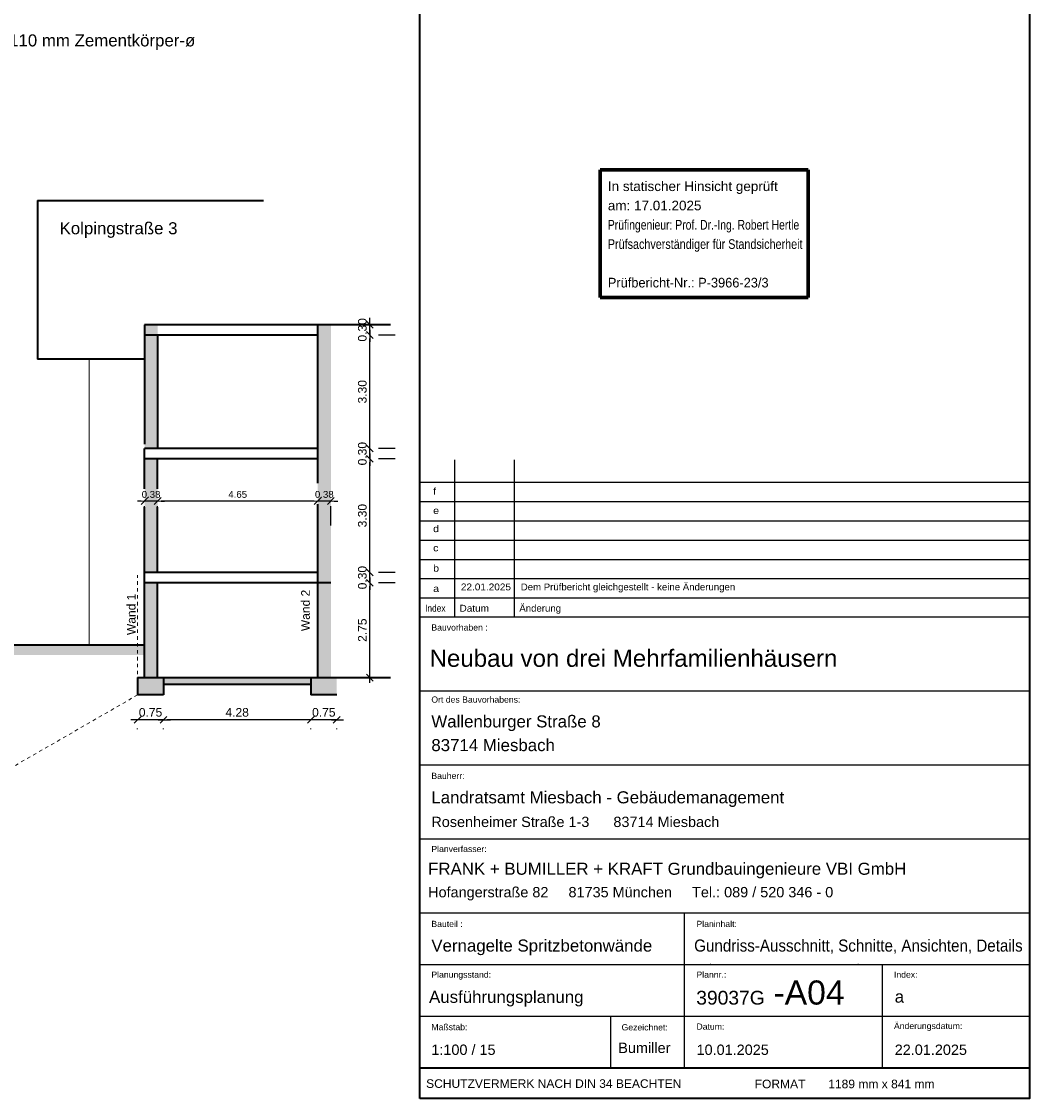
# Model space of a CAD drawing. Header units: metres. Extents: x 0 to 118, y 1 to 83.
# Tile 25 of 36: x 89 to 118, y 1 to 32. Entities that reach past the tile are written whole.
import ezdxf

# ---------------------------------------------------------------- set-up
doc = ezdxf.new("R2010")
doc.units = ezdxf.units.M
doc.linetypes.add('DURCHG', pattern=[0])
doc.linetypes.add('PUNKTE', pattern=[0.15, 0.05, -0.1])
for name, color, linetype in [('Gel_nde', 7, 'Continuous'), ('GEOMETRIE', 7, 'Continuous'), ('MAKET', 7, 'Continuous'), ('Nachbargeb_ude', 7, 'Continuous'), ('Schriftfeld', 7, 'Continuous'), ('TEXTE', 7, 'Continuous')]:
    doc.layers.add(name, color=color, linetype=linetype)
doc.styles.add('Arial', font='arial.ttf')
doc.dimstyles.new('ISBSTRICH4E', dxfattribs={"dimtxt": 0.25, "dimasz": 0.1, "dimexe": 0.25, "dimexo": 1, "dimgap": 0.09, "dimtad": 1, "dimzin": 0, "dimdsep": 46, "dimtxsty": 'Arial', "dimblk": 'ID4', "dimblk1": 'ID4', "dimblk2": 'ID4', "dimsah": 1, "dimcen": 0.09, "dimdle": 0.15, "dimclrd": 7, "dimclre": 7, "dimclrt": 7, "dimazin": 0, "dimtfac": 1, "dimtdec": 4, "dimtix": 1, "dimtmove": 2, "dimatfit": 3, "dimfxl": 1, "dimtvp": 0.004, "dimtolj": 1, "dimtzin": 0, "dimarcsym": 0})
doc.dimstyles.new('ISBSTRICH6E', dxfattribs={"dimtxt": 0.2, "dimasz": 0.1, "dimexe": 0.15, "dimexo": 1.1, "dimgap": 0.09, "dimtad": 1, "dimzin": 0, "dimdsep": 46, "dimtxsty": 'Arial', "dimblk": 'ID6', "dimblk1": 'ID6', "dimblk2": 'ID6', "dimsah": 1, "dimcen": 0.09, "dimdle": 0.15, "dimclrd": 7, "dimclre": 7, "dimclrt": 7, "dimazin": 0, "dimtfac": 1, "dimtdec": 4, "dimtix": 1, "dimtmove": 2, "dimatfit": 3, "dimfxl": 1, "dimtvp": 0.005, "dimtolj": 1, "dimtzin": 0, "dimarcsym": 0})

# ---------------------------------------------------------------- blocks, each defined once
blk = doc.blocks.new('ID6')
at = {"color": 7, "linetype": 'DURCHG', "lineweight": 18}
for p, q in [((-1, -1), (1, 1)), ((1.5, 0), (-1, 0))]:
    blk.add_line(p, q, dxfattribs=at)
blk = doc.blocks.new('*D84')
at = {"layer": 'Defpoints', "color": 0}
for p in [(97.416, 18.283), (97.796, 18.283), (97.416, 17.895)]:
    blk.add_point(p, dxfattribs=at)
at = {"layer": 'MAKET', "color": 7, "lineweight": -2}
for p, q in [((97.316, 17.895), (97.216, 17.895)), ((97.796, 17.895), (97.416, 17.895)), ((97.896, 17.895), (97.996, 17.895)), ((97.416, 17.183), (97.416, 17.745)), ((97.796, 17.183), (97.796, 17.745))]:
    blk.add_line(p, q, dxfattribs=at)
at = {"layer": 'MAKET', "color": 7, "lineweight": -2, "xscale": 0.1, "yscale": 0.1, "zscale": 0.1}
blk.add_blockref('ID6', (97.416, 17.895), dxfattribs=at)
at = {"layer": 'MAKET', "color": 7, "lineweight": -2, "xscale": 0.1, "yscale": 0.1, "zscale": 0.1, "rotation": 180}
blk.add_blockref('ID6', (97.796, 17.895), dxfattribs=at)
at = {"layer": 'MAKET', "color": 7, "insert": (97.606, 18.087), "char_height": 0.2, "attachment_point": 5, "style": 'Arial'}
blk.add_mtext('\\A1;0.38', dxfattribs=at)
blk = doc.blocks.new('*D85')
at = {"layer": 'Defpoints', "color": 0}
for p in [(92.765, 18.252), (97.416, 18.283), (92.765, 17.895)]:
    blk.add_point(p, dxfattribs=at)
at = {"layer": 'MAKET', "color": 7, "lineweight": -2}
for p, q in [((97.316, 17.895), (92.865, 17.895)), ((92.765, 17.152), (92.765, 17.745)), ((97.416, 17.183), (97.416, 17.745))]:
    blk.add_line(p, q, dxfattribs=at)
at = {"layer": 'MAKET', "color": 7, "lineweight": -2, "xscale": 0.1, "yscale": 0.1, "zscale": 0.1, "rotation": 180}
blk.add_blockref('ID6', (92.765, 17.895), dxfattribs=at)
at = {"layer": 'MAKET', "color": 7, "lineweight": -2, "xscale": 0.1, "yscale": 0.1, "zscale": 0.1}
blk.add_blockref('ID6', (97.416, 17.895), dxfattribs=at)
at = {"layer": 'MAKET', "color": 7, "insert": (95.091, 18.087), "char_height": 0.2, "attachment_point": 5, "style": 'Arial'}
blk.add_mtext('\\A1;4.65', dxfattribs=at)
blk = doc.blocks.new('*D86')
at = {"layer": 'Defpoints', "color": 0}
for p in [(92.385, 18.252), (92.765, 18.252), (92.385, 17.895)]:
    blk.add_point(p, dxfattribs=at)
at = {"layer": 'MAKET', "color": 7, "lineweight": -2}
for p, q in [((92.285, 17.895), (92.185, 17.895)), ((92.765, 17.895), (92.385, 17.895)), ((92.865, 17.895), (92.965, 17.895)), ((92.385, 17.152), (92.385, 17.745)), ((92.765, 17.152), (92.765, 17.745))]:
    blk.add_line(p, q, dxfattribs=at)
at = {"layer": 'MAKET', "color": 7, "lineweight": -2, "xscale": 0.1, "yscale": 0.1, "zscale": 0.1}
blk.add_blockref('ID6', (92.385, 17.895), dxfattribs=at)
at = {"layer": 'MAKET', "color": 7, "lineweight": -2, "xscale": 0.1, "yscale": 0.1, "zscale": 0.1, "rotation": 180}
blk.add_blockref('ID6', (92.765, 17.895), dxfattribs=at)
at = {"layer": 'MAKET', "color": 7, "insert": (92.575, 18.087), "char_height": 0.2, "attachment_point": 5, "style": 'Arial'}
blk.add_mtext('\\A1;0.38', dxfattribs=at)
blk = doc.blocks.new('ID4')
at = {"color": 7, "linetype": 'DURCHG', "lineweight": 25}
for p, q in [((-1, -1), (1, 1)), ((1.5, 0), (-1, 0))]:
    blk.add_line(p, q, dxfattribs=at)
blk = doc.blocks.new('*D87')
at = {"layer": 'Defpoints', "color": 0}
for p in [(98.929, 23.016), (99.528, 23.016), (98.662, 22.716)]:
    blk.add_point(p, dxfattribs=at)
at = {"layer": 'MAKET', "color": 7, "lineweight": -2}
for p, q in [((98.929, 23.116), (98.929, 23.216)), ((98.528, 23.016), (98.679, 23.016)), ((98.929, 22.716), (98.929, 23.016)), ((98.929, 22.616), (98.929, 22.516)), ((99.662, 22.716), (99.179, 22.716))]:
    blk.add_line(p, q, dxfattribs=at)
at = {"layer": 'MAKET', "color": 7, "lineweight": -2, "xscale": 0.1, "yscale": 0.1, "zscale": 0.1}
for p, rotation in [((98.929, 23.016), 270), ((98.929, 22.716), 90)]:
    blk.add_blockref('ID4', p, dxfattribs=dict(at, rotation=rotation))
at = {"layer": 'MAKET', "color": 7, "insert": (98.711, 22.866), "char_height": 0.25, "attachment_point": 5, "rotation": 90, "style": 'Arial'}
blk.add_mtext('\\A1;0.30', dxfattribs=at)
blk = doc.blocks.new('*D88')
at = {"layer": 'Defpoints', "color": 0}
for p in [(98.662, 22.716), (98.929, 22.716), (98.662, 19.421)]:
    blk.add_point(p, dxfattribs=at)
at = {"layer": 'MAKET', "color": 7, "lineweight": -2}
for p, q in [((98.929, 19.521), (98.929, 22.616)), ((99.662, 22.716), (99.179, 22.716)), ((99.662, 19.421), (99.179, 19.421))]:
    blk.add_line(p, q, dxfattribs=at)
at = {"layer": 'MAKET', "color": 7, "lineweight": -2, "xscale": 0.1, "yscale": 0.1, "zscale": 0.1}
for p, rotation in [((98.929, 22.716), 90), ((98.929, 19.421), 270)]:
    blk.add_blockref('ID4', p, dxfattribs=dict(at, rotation=rotation))
at = {"layer": 'MAKET', "color": 7, "insert": (98.711, 21.069), "char_height": 0.25, "attachment_point": 5, "rotation": 90, "style": 'Arial'}
blk.add_mtext('\\A1;3.30', dxfattribs=at)
blk = doc.blocks.new('*D89')
at = {"layer": 'Defpoints', "color": 0}
for p in [(98.662, 19.421), (98.929, 19.421), (98.662, 19.121)]:
    blk.add_point(p, dxfattribs=at)
at = {"layer": 'MAKET', "color": 7, "lineweight": -2}
for p, q in [((98.929, 19.521), (98.929, 19.621)), ((98.929, 19.121), (98.929, 19.421)), ((99.662, 19.421), (99.179, 19.421)), ((99.662, 19.121), (99.179, 19.121)), ((98.929, 19.021), (98.929, 18.921))]:
    blk.add_line(p, q, dxfattribs=at)
at = {"layer": 'MAKET', "color": 7, "lineweight": -2, "xscale": 0.1, "yscale": 0.1, "zscale": 0.1}
for p, rotation in [((98.929, 19.421), 270), ((98.929, 19.121), 90)]:
    blk.add_blockref('ID4', p, dxfattribs=dict(at, rotation=rotation))
at = {"layer": 'MAKET', "color": 7, "insert": (98.711, 19.271), "char_height": 0.25, "attachment_point": 5, "rotation": 90, "style": 'Arial'}
blk.add_mtext('\\A1;0.30', dxfattribs=at)
blk = doc.blocks.new('*D90')
at = {"layer": 'Defpoints', "color": 0}
for p in [(98.662, 19.121), (98.929, 19.121), (98.662, 15.821)]:
    blk.add_point(p, dxfattribs=at)
at = {"layer": 'MAKET', "color": 7, "lineweight": -2}
for p, q in [((99.662, 19.121), (99.179, 19.121)), ((98.929, 15.921), (98.929, 19.021)), ((99.662, 15.821), (99.179, 15.821))]:
    blk.add_line(p, q, dxfattribs=at)
at = {"layer": 'MAKET', "color": 7, "lineweight": -2, "xscale": 0.1, "yscale": 0.1, "zscale": 0.1}
for p, rotation in [((98.929, 19.121), 90), ((98.929, 15.821), 270)]:
    blk.add_blockref('ID4', p, dxfattribs=dict(at, rotation=rotation))
at = {"layer": 'MAKET', "color": 7, "insert": (98.711, 17.471), "char_height": 0.25, "attachment_point": 5, "rotation": 90, "style": 'Arial'}
blk.add_mtext('\\A1;3.30', dxfattribs=at)
blk = doc.blocks.new('*D91')
at = {"layer": 'Defpoints', "color": 0}
for p in [(98.662, 15.821), (98.929, 15.821), (98.662, 15.521)]:
    blk.add_point(p, dxfattribs=at)
at = {"layer": 'MAKET', "color": 7, "lineweight": -2}
for p, q in [((98.929, 15.921), (98.929, 16.021)), ((98.929, 15.521), (98.929, 15.821)), ((99.662, 15.821), (99.179, 15.821)), ((98.929, 15.421), (98.929, 15.321)), ((99.662, 15.521), (99.179, 15.521))]:
    blk.add_line(p, q, dxfattribs=at)
at = {"layer": 'MAKET', "color": 7, "lineweight": -2, "xscale": 0.1, "yscale": 0.1, "zscale": 0.1}
for p, rotation in [((98.929, 15.821), 270), ((98.929, 15.521), 90)]:
    blk.add_blockref('ID4', p, dxfattribs=dict(at, rotation=rotation))
at = {"layer": 'MAKET', "color": 7, "insert": (98.711, 15.671), "char_height": 0.25, "attachment_point": 5, "rotation": 90, "style": 'Arial'}
blk.add_mtext('\\A1;0.30', dxfattribs=at)
blk = doc.blocks.new('*D92')
at = {"layer": 'Defpoints', "color": 0}
for p in [(98.662, 15.521), (98.929, 15.521), (99.528, 12.766)]:
    blk.add_point(p, dxfattribs=at)
at = {"layer": 'MAKET', "color": 7, "lineweight": -2}
for p, q in [((98.929, 12.866), (98.929, 15.421)), ((99.662, 15.521), (99.179, 15.521)), ((98.528, 12.766), (98.679, 12.766))]:
    blk.add_line(p, q, dxfattribs=at)
at = {"layer": 'MAKET', "color": 7, "lineweight": -2, "xscale": 0.1, "yscale": 0.1, "zscale": 0.1}
for p, rotation in [((98.929, 15.521), 90), ((98.929, 12.766), 270)]:
    blk.add_blockref('ID4', p, dxfattribs=dict(at, rotation=rotation))
at = {"layer": 'MAKET', "color": 7, "insert": (98.711, 14.144), "char_height": 0.25, "attachment_point": 5, "rotation": 90, "style": 'Arial'}
blk.add_mtext('\\A1;2.75', dxfattribs=at)
blk = doc.blocks.new('*D93')
at = {"layer": 'Defpoints', "color": 0}
for p in [(97.216, 12.266), (97.966, 12.266), (97.216, 11.539)]:
    blk.add_point(p, dxfattribs=at)
at = {"layer": 'MAKET', "color": 7, "lineweight": -2}
for p, q in [((97.116, 11.539), (97.016, 11.539)), ((97.966, 11.539), (97.216, 11.539)), ((97.216, 11.266), (97.216, 11.289)), ((97.966, 11.266), (97.966, 11.289)), ((98.066, 11.539), (98.166, 11.539))]:
    blk.add_line(p, q, dxfattribs=at)
at = {"layer": 'MAKET', "color": 7, "lineweight": -2, "xscale": 0.1, "yscale": 0.1, "zscale": 0.1}
blk.add_blockref('ID4', (97.216, 11.539), dxfattribs=at)
at = {"layer": 'MAKET', "color": 7, "lineweight": -2, "xscale": 0.1, "yscale": 0.1, "zscale": 0.1, "rotation": 180}
blk.add_blockref('ID4', (97.966, 11.539), dxfattribs=at)
at = {"layer": 'MAKET', "color": 7, "insert": (97.591, 11.757), "char_height": 0.25, "attachment_point": 5, "style": 'Arial'}
blk.add_mtext('\\A1;0.75', dxfattribs=at)
blk = doc.blocks.new('*D94')
at = {"layer": 'Defpoints', "color": 0}
for p in [(92.935, 12.266), (97.216, 12.266), (92.935, 11.539)]:
    blk.add_point(p, dxfattribs=at)
at = {"layer": 'MAKET', "color": 7, "lineweight": -2}
for p, q in [((92.935, 11.266), (92.935, 11.289)), ((97.116, 11.539), (93.035, 11.539)), ((97.216, 11.266), (97.216, 11.289))]:
    blk.add_line(p, q, dxfattribs=at)
at = {"layer": 'MAKET', "color": 7, "lineweight": -2, "xscale": 0.1, "yscale": 0.1, "zscale": 0.1, "rotation": 180}
blk.add_blockref('ID4', (92.935, 11.539), dxfattribs=at)
at = {"layer": 'MAKET', "color": 7, "lineweight": -2, "xscale": 0.1, "yscale": 0.1, "zscale": 0.1}
blk.add_blockref('ID4', (97.216, 11.539), dxfattribs=at)
at = {"layer": 'MAKET', "color": 7, "insert": (95.076, 11.757), "char_height": 0.25, "attachment_point": 5, "style": 'Arial'}
blk.add_mtext('\\A1;4.28', dxfattribs=at)
blk = doc.blocks.new('*D95')
at = {"layer": 'Defpoints', "color": 0}
for p in [(92.185, 12.266), (92.935, 12.266), (92.185, 11.539)]:
    blk.add_point(p, dxfattribs=at)
at = {"layer": 'MAKET', "color": 7, "lineweight": -2}
for p, q in [((92.085, 11.539), (91.985, 11.539)), ((92.935, 11.539), (92.185, 11.539)), ((92.185, 11.266), (92.185, 11.289)), ((92.935, 11.266), (92.935, 11.289)), ((93.035, 11.539), (93.135, 11.539))]:
    blk.add_line(p, q, dxfattribs=at)
at = {"layer": 'MAKET', "color": 7, "lineweight": -2, "xscale": 0.1, "yscale": 0.1, "zscale": 0.1}
blk.add_blockref('ID4', (92.185, 11.539), dxfattribs=at)
at = {"layer": 'MAKET', "color": 7, "lineweight": -2, "xscale": 0.1, "yscale": 0.1, "zscale": 0.1, "rotation": 180}
blk.add_blockref('ID4', (92.935, 11.539), dxfattribs=at)
at = {"layer": 'MAKET', "color": 7, "insert": (92.56, 11.757), "char_height": 0.25, "attachment_point": 5, "style": 'Arial'}
blk.add_mtext('\\A1;0.75', dxfattribs=at)

msp = doc.modelspace()

# ---------------------------------------------------------------- hatches: boundary and pattern name
at = {"layer": 'Gel_nde'}
msp.add_hatch(color=7, dxfattribs=at).paths.add_polyline_path([(78.929, 13.419), (92.385, 13.419), (92.385, 13.721), (78.929, 13.721)])
at = {"layer": 'Nachbargeb_ude'}
for points in [[(92.385, 19.421), (92.765, 19.421), (92.765, 23.016), (92.385, 23.016)], [(97.416, 15.521), (97.796, 15.521), (97.796, 23.016), (97.416, 23.016)], [(92.385, 15.821), (92.765, 15.821), (92.765, 19.121), (92.385, 19.121)], [(92.385, 12.766), (92.765, 12.766), (92.765, 15.521), (92.385, 15.521)], [(97.416, 12.766), (97.796, 12.766), (97.796, 15.521), (97.416, 15.521)], [(92.185, 12.266), (92.935, 12.266), (92.935, 12.766), (92.185, 12.766)], [(92.935, 12.566), (97.216, 12.566), (97.216, 12.766), (92.935, 12.766)], [(97.216, 12.266), (97.966, 12.266), (97.966, 12.766), (97.216, 12.766)]]:
    msp.add_hatch(color=7, dxfattribs=at).paths.add_polyline_path(points)

# ---------------------------------------------------------------- linework, layer by layer
at = {"layer": 'GEOMETRIE', "color": 7, "linetype": 'PUNKTE', "lineweight": 18}
msp.add_line((92.185, 12.266), (92.185, 15.746), dxfattribs=at)
at = {"layer": 'Nachbargeb_ude', "color": 7, "linetype": 'DURCHG', "lineweight": 35}
for p, q in [((89.282, 26.626), (95.836, 26.626)), ((89.282, 26.626), (89.282, 22.016)), ((99.528, 23.016), (92.385, 23.016)), ((92.385, 23.016), (92.385, 19.551)), ((97.416, 18.413), (97.416, 23.016)), ((97.416, 22.716), (92.385, 22.716)), ((92.765, 22.716), (92.765, 19.421)), ((92.385, 22.016), (89.282, 22.016)), ((97.416, 19.421), (92.385, 19.421)), ((92.385, 18.252), (92.385, 19.421)), ((97.416, 19.121), (92.385, 19.121)), ((92.765, 18.252), (92.765, 19.121)), ((92.385, 15.821), (92.385, 17.715)), ((92.765, 15.821), (92.765, 17.715)), ((97.416, 12.766), (97.416, 17.809)), ((97.416, 15.821), (92.385, 15.821)), ((92.385, 12.766), (92.385, 15.821)), ((97.796, 15.521), (92.385, 15.521)), ((92.765, 12.766), (92.765, 15.521)), ((78.929, 13.721), (92.385, 13.721)), ((92.185, 12.766), (99.528, 12.766)), ((92.185, 12.766), (92.185, 12.266)), ((92.935, 12.766), (92.935, 12.266)), ((97.216, 12.566), (92.935, 12.566)), ((97.216, 12.766), (97.216, 12.266)), ((92.935, 12.266), (92.185, 12.266)), ((97.966, 12.266), (97.216, 12.266))]:
    msp.add_line(p, q, dxfattribs=at)
at = {"layer": 'Nachbargeb_ude', "color": 8, "linetype": 'DURCHG', "lineweight": 9}
msp.add_line((90.782, 22.016), (90.782, 13.721), dxfattribs=at)
at = {"layer": 'Nachbargeb_ude', "color": 8, "linetype": 'PUNKTE', "lineweight": 9}
msp.add_line((92.185, 12.266), (81.011, 5.815), dxfattribs=at)
at = {"layer": 'Schriftfeld', "color": 7, "linetype": 'DURCHG', "lineweight": 35}
for p, q in [((100.382, 0.544), (100.382, 83.205)), ((118.081, 83.205), (118.081, 0.544)), ((100.378, 1.434), (118.078, 1.434)), ((118.081, 0.544), (100.382, 0.544))]:
    msp.add_line(p, q, dxfattribs=at)
at = {"layer": 'Schriftfeld', "color": 7, "linetype": 'DURCHG', "lineweight": 70}
for p, q in [((111.659, 27.518), (105.613, 27.518)), ((105.613, 27.518), (105.613, 23.811)), ((111.659, 27.518), (111.659, 23.811)), ((111.659, 23.811), (105.613, 23.811))]:
    msp.add_line(p, q, dxfattribs=at)
at = {"layer": 'Schriftfeld', "color": 7, "linetype": 'DURCHG', "lineweight": 25}
for p, q in [((101.382, 19.092), (101.382, 14.534)), ((103.119, 19.092), (103.119, 14.534)), ((100.382, 18.441), (118.078, 18.441)), ((100.382, 17.881), (118.078, 17.881)), ((100.382, 17.321), (118.078, 17.321)), ((100.382, 16.761), (118.078, 16.761)), ((100.382, 16.201), (118.078, 16.201)), ((100.382, 15.641), (118.078, 15.641)), ((100.382, 15.081), (118.078, 15.081)), ((100.382, 14.534), (118.078, 14.534)), ((100.382, 14.534), (118.078, 14.534)), ((100.382, 12.384), (118.078, 12.384)), ((100.382, 10.234), (118.078, 10.234)), ((100.382, 8.084), (118.078, 8.084)), ((100.382, 5.934), (118.078, 5.934)), ((108.055, 5.934), (108.055, 1.434)), ((100.382, 4.434), (118.078, 4.434)), ((113.803, 4.434), (113.803, 1.434)), ((100.382, 2.934), (118.078, 2.934)), ((105.913, 2.934), (105.913, 1.434))]:
    msp.add_line(p, q, dxfattribs=at)
at = {"layer": 'Schriftfeld', "color": 4}
for p in [(108.055, 4.434), (108.819, 4.434), (113.109, 4.434), (118.078, 4.434), (118.081, 0.544)]:
    msp.add_point(p, dxfattribs=at)

# ---------------------------------------------------------------- texts
at = {"layer": 'Nachbargeb_ude', "color": 7, "style": 'Arial'}
msp.add_text('Kolpingstraße 3', height=0.35, dxfattribs=at).set_placement((89.919, 25.643))
at = {"layer": 'Schriftfeld', "color": 7, "style": 'Arial'}
for s, height, p in [('Bohrkrone ø 90 mm + Aufweitung 20 mm = 110 mm Zementkörper-ø', 0.35, (78.97, 31.099)), ('In statischer Hinsicht geprüft', 0.28, (105.839, 26.898)), ('am: 17.01.2025', 0.28, (105.839, 26.338)), ('Dem Prüfbericht gleichgestellt - keine Änderungen', 0.2, (103.31, 15.3)), ('Änderung', 0.2, (103.269, 14.682)), ('Bauvorhaben :', 0.18, (100.714, 14.133)), ('Neubau von drei Mehrfamilienhäusern', 0.5, (100.663, 13.08)), ('Ort des Bauvorhabens:', 0.18, (100.714, 12.039)), ('Wallenburger Straße 8', 0.35, (100.714, 11.32)), ('83714 Miesbach', 0.35, (100.714, 10.631)), ('Bauherr:', 0.18, (100.714, 9.824)), ('Landratsamt Miesbach - Gebäudemanagement', 0.35, (100.714, 9.115)), ('Rosenheimer Straße 1-3      83714 Miesbach', 0.3, (100.714, 8.427)), ('Planverfasser:', 0.18, (100.714, 7.7)), ('FRANK + BUMILLER + KRAFT Grundbauingenieure VBI GmbH', 0.35, (100.62, 7.041)), ('Hofangerstraße 82     81735 München     Tel.: 089 / 520 346 - 0', 0.3, (100.62, 6.386)), ('Bauteil :', 0.18, (100.714, 5.523)), ('Planinhalt:', 0.18, (108.412, 5.523)), ('Vernagelte Spritzbetonwände', 0.35, (100.714, 4.81)), ('Planungsstand:', 0.18, (100.714, 4.051)), ('Plannr.:', 0.18, (108.412, 4.051)), ('Index:', 0.18, (114.147, 4.051)), ('-A04', 0.7, (110.648, 3.271)), ('Ausführungsplanung', 0.35, (100.647, 3.32)), ('39037G', 0.4, (108.406, 3.27)), ('a', 0.35, (114.169, 3.326)), ('Maßstab:', 0.18, (100.714, 2.527)), ('Gezeichnet:', 0.18, (106.237, 2.52)), ('Datum:', 0.18, (108.412, 2.542)), ('Änderungsdatum:', 0.18, (114.147, 2.56)), ('Bumiller', 0.3, (106.142, 1.864)), ('1:100 / 15', 0.3, (100.714, 1.809)), ('10.01.2025', 0.3, (108.415, 1.809)), ('22.01.2025', 0.3, (114.169, 1.809)), ('SCHUTZVERMERK NACH DIN 34 BEACHTEN', 0.25, (100.562, 0.851)), ('FORMAT', 0.25, (110.103, 0.84)), ('1189 mm x 841 mm', 0.25, (112.239, 0.84))]:
    msp.add_text(s, height=height, dxfattribs=at).set_placement(p)
for s, height, width, p in [('Prüfingenieur: Prof. Dr.-Ing. Robert Hertle', 0.28, 0.77, (105.839, 25.778)), ('Prüfsachverständiger für Standsicherheit', 0.28, 0.8, (105.839, 25.218)), ('Prüfbericht-Nr.: P-3966-23/3', 0.28, 0.95, (105.839, 24.098)), ('f', 0.2, 1.1, (100.766, 18.078)), ('e', 0.2, 1.1, (100.766, 17.518)), ('d', 0.2, 1.1, (100.766, 16.992)), ('c', 0.2, 1.1, (100.766, 16.434)), ('b', 0.2, 1.1, (100.766, 15.843)), ('a', 0.2, 1.1, (100.766, 15.253)), ('22.01.2025', 0.2, 1.04, (101.572, 15.3)), ('Index', 0.2, 0.87, (100.532, 14.682)), ('Datum', 0.2, 1.04, (101.532, 14.682)), ('Gundriss-Ausschnitt, Schnitte, Ansichten, Details', 0.35, 0.9, (108.346, 4.81))]:
    msp.add_text(s, height=height, dxfattribs=dict(at, width=width)).set_placement(p)
at = {"layer": 'TEXTE', "color": 8, "style": 'Arial'}
for s, p in [('Wand 1', (92.124, 14.002)), ('Wand 2', (97.184, 14.116))]:
    msp.add_text(s, height=0.25, rotation=90, dxfattribs=at).set_placement(p)

# ---------------------------------------------------------------- dimensions: what is measured, and where the dimension line sits
at = {"layer": 'MAKET'}
for base, p1, p2, picture, middle in [((98.929, 23.016), (98.662, 22.716), (99.528, 23.016), '*D87', (98.711, 22.866)), ((98.9289, 22.7165), (98.662, 19.4206), (98.662, 22.7165), '*D88', (98.7112, 21.0685)), ((98.929, 19.421), (98.662, 19.121), (98.662, 19.421), '*D89', (98.711, 19.271)), ((98.929, 19.121), (98.662, 15.821), (98.662, 19.121), '*D90', (98.711, 17.471)), ((98.929, 15.821), (98.662, 15.521), (98.662, 15.821), '*D91', (98.711, 15.671)), ((98.9289, 15.5206), (99.5282, 12.7665), (98.662, 15.5206), '*D92', (98.7113, 14.1435))]:
    dim = msp.add_linear_dim(base=base, p1=p1, p2=p2, angle=90, dimstyle='ISBSTRICH4E', override={"dimasz": 0.1}, dxfattribs=at)
    dim.commit()
    dim.dimension.update_dxf_attribs({"geometry": picture, "text_midpoint": middle})
for base, p1, p2, dimstyle, picture, middle in [((92.385, 17.895), (92.765, 18.252), (92.385, 18.252), 'ISBSTRICH6E', '*D86', (92.575, 18.087)), ((92.765, 17.895), (97.416, 18.283), (92.765, 18.252), 'ISBSTRICH6E', '*D85', (95.091, 18.087)), ((97.416, 17.895), (97.796, 18.283), (97.416, 18.283), 'ISBSTRICH6E', '*D84', (97.606, 18.087)), ((92.185, 11.539), (92.935, 12.266), (92.185, 12.266), 'ISBSTRICH4E', '*D95', (92.56, 11.757)), ((92.935, 11.539), (97.216, 12.266), (92.935, 12.266), 'ISBSTRICH4E', '*D94', (95.076, 11.757)), ((97.216, 11.539), (97.966, 12.266), (97.216, 12.266), 'ISBSTRICH4E', '*D93', (97.591, 11.757))]:
    dim = msp.add_linear_dim(base=base, p1=p1, p2=p2, dimstyle=dimstyle, override={"dimasz": 0.1}, dxfattribs=at)
    dim.commit()
    dim.dimension.update_dxf_attribs({"geometry": picture, "text_midpoint": middle})

doc.saveas('drawing.dxf')
